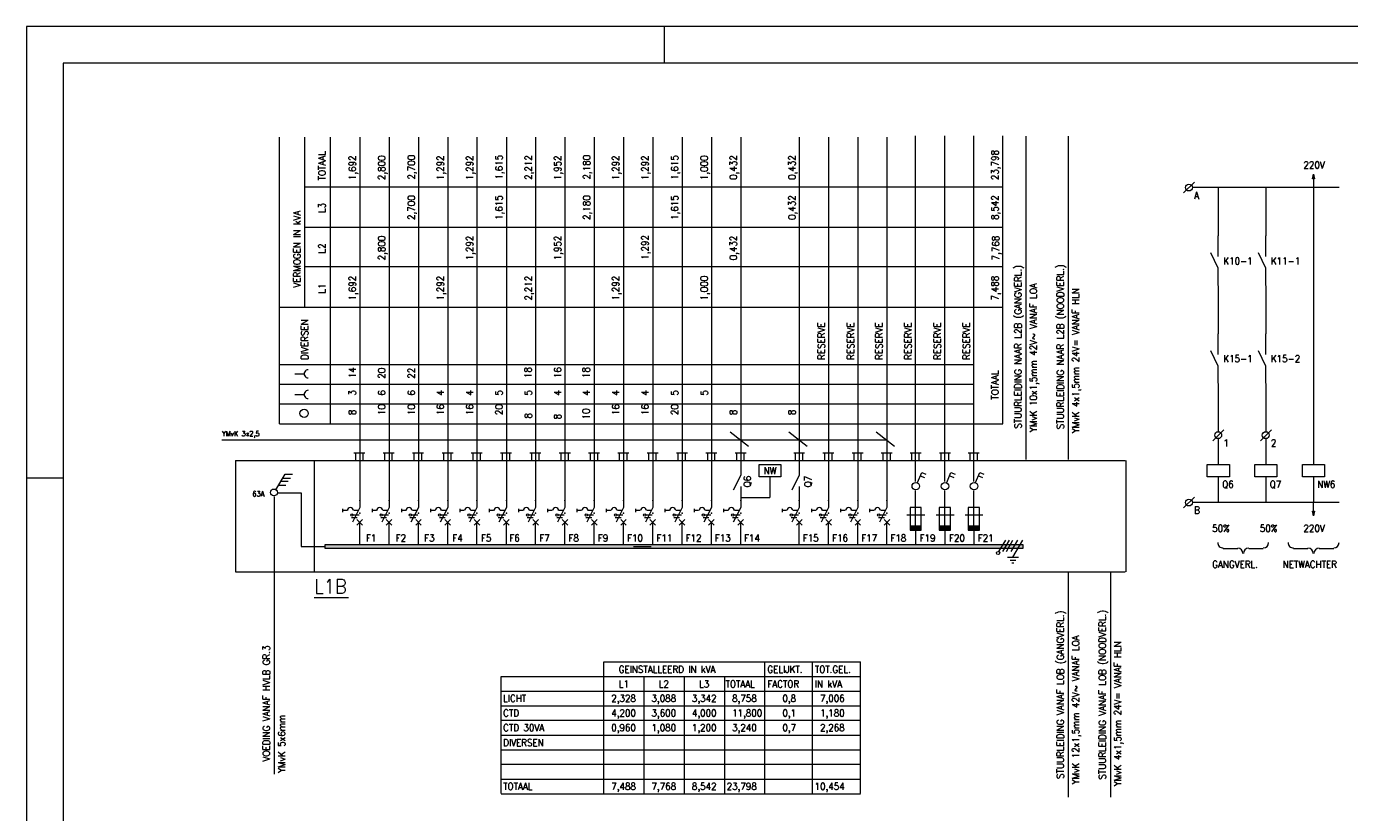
# Model space of a CAD drawing. Header units: metres. Extents: x 0 to 59.4, y 0 to 42.
# Tile 2 of 3: x 0 to 36.1, y 20.6 to 42. Entities that reach past the tile are written whole.
import ezdxf
from ezdxf.enums import TextEntityAlignment as Align

# ---------------------------------------------------------------- set-up
doc = ezdxf.new("R2010")
doc.units = ezdxf.units.M
doc.header["$MEASUREMENT"] = 0
doc.layers.add('Level 1', color=1, linetype='Continuous', lineweight=0)
doc.styles.add('Style-STANDARD', font='STANDARD.shx')

# ---------------------------------------------------------------- blocks, each defined once
blk = doc.blocks.new('A2')
at = {"layer": 'Level 1', "color": 1, "linetype": 'Continuous', "lineweight": 0}
for p, q in [((5.94, 4.2), (0, 4.2)), ((0, 4.2), (0, 0)), ((1.74, 4.1), (1.74, 4.2)), ((0, 2.97), (0.1, 2.97))]:
    blk.add_line(p, q, dxfattribs=at)
at = {"layer": 'Level 1', "color": 140, "linetype": 'Continuous', "lineweight": 0}
blk.add_3dface([(0.1, 0.1), (5.84, 0.1), (5.84, 4.1), (0.1, 4.1)], dxfattribs=at)

msp = doc.modelspace()

# ---------------------------------------------------------------- linework, layer by layer
at = {"layer": 'Level 1', "color": 1, "linetype": 'Continuous', "lineweight": 0}
for p, q in [((6.902, 31.172), (6.902, 38.984)), ((7.594, 34.344), (7.594, 38.984)), ((8.289, 31.172), (8.289, 38.984)), ((9.094, 38.984), (9.094, 28.891)), ((9.894, 38.984), (9.894, 28.891)), ((10.691, 38.984), (10.691, 28.891)), ((11.492, 38.984), (11.492, 28.891)), ((12.289, 38.984), (12.289, 28.891)), ((13.09, 38.984), (13.09, 28.891)), ((13.887, 38.984), (13.887, 28.891)), ((14.687, 38.984), (14.687, 28.891)), ((15.488, 38.984), (15.488, 28.891)), ((16.285, 38.984), (16.285, 28.891)), ((17.082, 38.984), (17.082, 28.891)), ((17.883, 38.984), (17.883, 28.891)), ((18.683, 38.984), (18.683, 28.891)), ((19.484, 38.984), (19.484, 29.773)), ((21.082, 38.984), (21.082, 29.773)), ((21.879, 38.984), (21.879, 28.891)), ((22.68, 38.984), (22.68, 28.891)), ((23.469, 38.984), (23.469, 28.891)), ((24.254, 29.594), (24.254, 39.023)), ((25.051, 29.594), (25.051, 39.023)), ((25.844, 29.594), (25.844, 39.023)), ((26.633, 31.164), (26.633, 39.023)), ((27.265, 39.008), (27.265, 30.195)), ((28.414, 39.008), (28.414, 30.195)), ((35.105, 37.977), (35.105, 37.609)), ((7.598, 37.633), (26.629, 37.633)), ((31.562, 37.461), (31.859, 37.758)), ((35.809, 37.609), (31.808, 37.609)), ((32.508, 37.609), (32.508, 36.297)), ((33.805, 37.609), (33.805, 36.297)), ((35.105, 37.609), (35.105, 30.055)), ((7.598, 36.531), (26.629, 36.531)), ((32.508, 35.734), (32.508, 36.289)), ((33.805, 35.734), (33.805, 36.289)), ((32.508, 35.414), (32.309, 35.828)), ((33.805, 35.414), (33.605, 35.828)), ((7.598, 35.453), (26.629, 35.453)), ((32.508, 34.938), (32.508, 35.414)), ((33.805, 34.938), (33.805, 35.414)), ((32.508, 34.93), (32.508, 33.617)), ((33.805, 34.93), (33.805, 33.617)), ((6.902, 34.352), (26.629, 34.352)), ((32.508, 33.062), (32.508, 33.625)), ((33.805, 33.062), (33.805, 33.625)), ((32.508, 32.742), (32.309, 33.156)), ((33.805, 32.742), (33.605, 33.156)), ((6.902, 32.789), (25.848, 32.789)), ((7.324, 32.531), (7.57, 32.531)), ((32.508, 32.273), (32.508, 32.742)), ((33.805, 32.273), (33.805, 32.742)), ((6.902, 32.25), (25.848, 32.25)), ((32.508, 32.266), (32.508, 30.953)), ((33.805, 32.266), (33.805, 30.953)), ((7.324, 31.969), (7.57, 31.969)), ((6.902, 31.711), (25.848, 31.711)), ((6.902, 31.172), (26.629, 31.172)), ((5.328, 30.734), (23.469, 30.734)), ((19.191, 30.953), (19.691, 30.555)), ((20.793, 30.953), (21.293, 30.555)), ((23.18, 30.953), (23.676, 30.555)), ((32.359, 30.703), (32.66, 31)), ((32.508, 30.758), (32.508, 30.055)), ((33.66, 30.703), (33.961, 31)), ((33.805, 30.758), (33.805, 30.055)), ((9.23, 30.367), (8.93, 30.367)), ((8.98, 30.172), (8.98, 30.367)), ((9.18, 30.172), (9.18, 30.367)), ((10.031, 30.367), (9.73, 30.367)), ((9.777, 30.172), (9.777, 30.367)), ((9.976, 30.172), (9.976, 30.367)), ((10.828, 30.367), (10.527, 30.367)), ((10.578, 30.172), (10.578, 30.367)), ((10.781, 30.172), (10.781, 30.367)), ((11.637, 30.367), (11.336, 30.367)), ((11.387, 30.172), (11.387, 30.367)), ((11.586, 30.172), (11.586, 30.367)), ((12.434, 30.367), (12.133, 30.367)), ((12.187, 30.172), (12.187, 30.367)), ((12.387, 30.172), (12.387, 30.367)), ((13.234, 30.367), (12.934, 30.367)), ((12.984, 30.172), (12.984, 30.367)), ((13.184, 30.172), (13.184, 30.367)), ((14.035, 30.367), (13.73, 30.367)), ((13.785, 30.172), (13.785, 30.367)), ((13.984, 30.172), (13.984, 30.367)), ((14.836, 30.367), (14.531, 30.367)), ((14.582, 30.172), (14.582, 30.367)), ((14.785, 30.172), (14.785, 30.367)), ((15.633, 30.367), (15.332, 30.367)), ((15.383, 30.172), (15.383, 30.367)), ((15.586, 30.172), (15.586, 30.367)), ((16.433, 30.367), (16.133, 30.367)), ((16.18, 30.172), (16.18, 30.367)), ((16.383, 30.172), (16.383, 30.367)), ((17.234, 30.367), (16.93, 30.367)), ((16.98, 30.172), (16.98, 30.367)), ((17.18, 30.172), (17.18, 30.367)), ((18.035, 30.367), (17.73, 30.367)), ((17.777, 30.172), (17.777, 30.367)), ((17.98, 30.172), (17.98, 30.367)), ((18.832, 30.367), (18.531, 30.367)), ((18.582, 30.172), (18.582, 30.367)), ((18.777, 30.172), (18.777, 30.367)), ((19.629, 30.367), (19.332, 30.367)), ((19.379, 30.172), (19.379, 30.367)), ((19.574, 30.172), (19.574, 30.367)), ((21.227, 30.367), (20.93, 30.367)), ((20.977, 30.172), (20.977, 30.367)), ((21.176, 30.172), (21.176, 30.367)), ((22.023, 30.367), (21.723, 30.367)), ((21.781, 30.172), (21.781, 30.367)), ((21.977, 30.172), (21.977, 30.367)), ((22.824, 30.367), (22.523, 30.367)), ((22.574, 30.172), (22.574, 30.367)), ((22.773, 30.172), (22.773, 30.367)), ((23.613, 30.367), (23.312, 30.367)), ((23.367, 30.172), (23.367, 30.367)), ((23.566, 30.172), (23.566, 30.367)), ((24.105, 30.375), (24.406, 30.375)), ((24.152, 30.18), (24.152, 30.375)), ((24.355, 30.18), (24.355, 30.375)), ((24.902, 30.375), (25.203, 30.375)), ((24.953, 30.18), (24.953, 30.375)), ((25.156, 30.18), (25.156, 30.375)), ((25.691, 30.375), (25.992, 30.375)), ((25.742, 30.18), (25.742, 30.375)), ((25.941, 30.18), (25.941, 30.375)), ((5.699, 30.172), (5.699, 27.133)), ((5.699, 30.172), (29.973, 30.172)), ((7.851, 30.172), (7.851, 27.133)), ((19.984, 30.055), (20.582, 30.055)), ((19.984, 29.719), (19.984, 30.055)), ((20.582, 30.055), (20.582, 29.719)), ((29.984, 30.172), (29.984, 27.133)), ((32.207, 30.055), (32.812, 30.055)), ((32.207, 29.719), (32.207, 30.055)), ((32.812, 30.055), (32.812, 29.719)), ((33.508, 30.055), (34.109, 30.055)), ((33.508, 29.719), (33.508, 30.055)), ((34.109, 30.055), (34.109, 29.719)), ((34.805, 30.055), (35.41, 30.055)), ((34.805, 29.719), (34.805, 30.055)), ((35.41, 30.055), (35.41, 29.719)), ((6.805, 29.367), (7.055, 29.797)), ((6.937, 29.602), (7.141, 29.602)), ((7, 29.688), (7.199, 29.688)), ((7.055, 29.797), (7.258, 29.797)), ((19.484, 29.773), (19.281, 29.359)), ((20.582, 29.719), (19.984, 29.719)), ((20.281, 29.719), (20.281, 29.156)), ((21.082, 29.773), (20.879, 29.359)), ((24.301, 29.57), (24.422, 29.844)), ((24.379, 29.75), (24.492, 29.703)), ((24.422, 29.844), (24.531, 29.797)), ((25.102, 29.57), (25.215, 29.844)), ((25.183, 29.75), (25.293, 29.703)), ((25.215, 29.844), (25.332, 29.797)), ((25.89, 29.57), (26.008, 29.844)), ((25.969, 29.75), (26.082, 29.703)), ((26.008, 29.844), (26.117, 29.797)), ((32.812, 29.719), (32.207, 29.719)), ((32.508, 29.719), (32.508, 29.023)), ((34.109, 29.719), (33.508, 29.719)), ((33.805, 29.719), (33.805, 29.023)), ((35.41, 29.719), (34.805, 29.719)), ((35.105, 29.719), (35.105, 29.023)), ((6.855, 29.289), (7.492, 29.289)), ((6.875, 29.492), (7.078, 29.492)), ((7.492, 29.289), (7.492, 27.828)), ((19.484, 29.461), (19.484, 28.891)), ((21.082, 29.461), (21.082, 28.891)), ((24.254, 28.883), (24.254, 29.352)), ((25.051, 28.883), (25.051, 29.352)), ((25.844, 28.883), (25.844, 29.352)), ((6.754, 29.188), (6.754, 21.617)), ((9.094, 28.891), (8.891, 28.484)), ((9.894, 28.891), (9.691, 28.484)), ((10.691, 28.891), (10.488, 28.484)), ((11.492, 28.891), (11.289, 28.484)), ((12.289, 28.891), (12.082, 28.484)), ((13.09, 28.891), (12.887, 28.484)), ((13.887, 28.891), (13.684, 28.484)), ((14.687, 28.891), (14.484, 28.484)), ((15.488, 28.891), (15.285, 28.484)), ((16.285, 28.891), (16.086, 28.484)), ((17.082, 28.891), (16.883, 28.484)), ((17.883, 28.891), (17.683, 28.484)), ((18.683, 28.891), (18.48, 28.484)), ((19.484, 28.891), (19.281, 28.484)), ((19.484, 29.156), (20.281, 29.156)), ((21.082, 28.891), (20.879, 28.484)), ((21.879, 28.891), (21.68, 28.484)), ((22.68, 28.891), (22.48, 28.484)), ((23.469, 28.891), (23.265, 28.484)), ((24.102, 28.883), (24.102, 28.273)), ((24.406, 28.883), (24.102, 28.883)), ((24.254, 28.273), (24.254, 28.883)), ((24.406, 28.273), (24.406, 28.883)), ((24.898, 28.883), (24.898, 28.273)), ((25.203, 28.883), (24.898, 28.883)), ((25.051, 28.273), (25.051, 28.883)), ((25.203, 28.273), (25.203, 28.883)), ((25.691, 28.883), (25.691, 28.273)), ((26, 28.883), (25.691, 28.883)), ((25.844, 28.273), (25.844, 28.883)), ((26, 28.273), (26, 28.883)), ((31.562, 28.875), (31.859, 29.172)), ((35.809, 29.023), (31.808, 29.023)), ((35.105, 28.656), (35.105, 29.023)), ((8.625, 28.852), (8.625, 28.758)), ((8.746, 28.805), (8.625, 28.805)), ((9.023, 28.602), (8.867, 28.602)), ((9.074, 28.68), (8.914, 28.68)), ((9.051, 28.805), (8.93, 28.805)), ((9.168, 28.562), (9.016, 28.406)), ((9.016, 28.562), (9.168, 28.406)), ((9.426, 28.852), (9.426, 28.758)), ((9.547, 28.805), (9.426, 28.805)), ((9.82, 28.602), (9.664, 28.602)), ((9.875, 28.68), (9.715, 28.68)), ((9.851, 28.805), (9.73, 28.805)), ((9.965, 28.562), (9.812, 28.406)), ((9.812, 28.562), (9.965, 28.406)), ((10.226, 28.852), (10.226, 28.758)), ((10.344, 28.805), (10.226, 28.805)), ((10.621, 28.602), (10.461, 28.602)), ((10.672, 28.68), (10.512, 28.68)), ((10.648, 28.805), (10.527, 28.805)), ((10.769, 28.562), (10.617, 28.406)), ((10.617, 28.562), (10.769, 28.406)), ((11.023, 28.852), (11.023, 28.758)), ((11.144, 28.805), (11.023, 28.805)), ((11.422, 28.602), (11.265, 28.602)), ((11.473, 28.68), (11.312, 28.68)), ((11.449, 28.805), (11.328, 28.805)), ((11.566, 28.562), (11.414, 28.406)), ((11.414, 28.562), (11.566, 28.406)), ((11.82, 28.852), (11.82, 28.758)), ((11.941, 28.805), (11.824, 28.805)), ((12.223, 28.602), (12.062, 28.602)), ((12.269, 28.68), (12.109, 28.68)), ((12.246, 28.805), (12.125, 28.805)), ((12.367, 28.562), (12.215, 28.406)), ((12.215, 28.562), (12.367, 28.406)), ((12.617, 28.852), (12.617, 28.758)), ((12.742, 28.805), (12.621, 28.805)), ((13.019, 28.602), (12.863, 28.602)), ((13.07, 28.68), (12.91, 28.68)), ((13.051, 28.805), (12.926, 28.805)), ((13.168, 28.562), (13.012, 28.406)), ((13.012, 28.562), (13.168, 28.406)), ((13.418, 28.852), (13.418, 28.758)), ((13.543, 28.805), (13.422, 28.805)), ((13.824, 28.602), (13.66, 28.602)), ((13.867, 28.68), (13.711, 28.68)), ((13.848, 28.805), (13.723, 28.805)), ((13.969, 28.562), (13.816, 28.406)), ((13.816, 28.562), (13.969, 28.406)), ((14.215, 28.852), (14.215, 28.758)), ((14.344, 28.805), (14.219, 28.805)), ((14.621, 28.602), (14.465, 28.602)), ((14.668, 28.68), (14.512, 28.68)), ((14.648, 28.805), (14.523, 28.805)), ((14.765, 28.562), (14.613, 28.406)), ((14.613, 28.562), (14.765, 28.406)), ((15.015, 28.852), (15.015, 28.758)), ((15.14, 28.805), (15.019, 28.805)), ((15.422, 28.602), (15.262, 28.602)), ((15.465, 28.68), (15.305, 28.68)), ((15.445, 28.805), (15.324, 28.805)), ((15.566, 28.562), (15.41, 28.406)), ((15.41, 28.562), (15.566, 28.406)), ((15.816, 28.852), (15.816, 28.758)), ((15.941, 28.805), (15.82, 28.805)), ((16.219, 28.602), (16.062, 28.602)), ((16.265, 28.68), (16.105, 28.68)), ((16.25, 28.805), (16.125, 28.805)), ((16.359, 28.562), (16.211, 28.406)), ((16.211, 28.562), (16.359, 28.406)), ((16.617, 28.852), (16.617, 28.758)), ((16.742, 28.805), (16.621, 28.805)), ((17.019, 28.602), (16.859, 28.602)), ((17.066, 28.68), (16.906, 28.68)), ((17.047, 28.805), (16.922, 28.805)), ((17.16, 28.562), (17.008, 28.406)), ((17.008, 28.562), (17.16, 28.406)), ((17.414, 28.852), (17.414, 28.758)), ((17.543, 28.805), (17.418, 28.805)), ((17.816, 28.602), (17.66, 28.602)), ((17.867, 28.68), (17.707, 28.68)), ((17.848, 28.805), (17.723, 28.805)), ((17.957, 28.562), (17.805, 28.406)), ((17.805, 28.562), (17.957, 28.406)), ((18.215, 28.852), (18.215, 28.758)), ((18.336, 28.805), (18.215, 28.805)), ((18.613, 28.602), (18.457, 28.602)), ((18.664, 28.68), (18.504, 28.68)), ((18.64, 28.805), (18.519, 28.805)), ((18.758, 28.562), (18.605, 28.406)), ((18.605, 28.562), (18.758, 28.406)), ((19.015, 28.852), (19.015, 28.758)), ((19.137, 28.805), (19.019, 28.805)), ((19.41, 28.602), (19.258, 28.602)), ((19.465, 28.68), (19.305, 28.68)), ((19.441, 28.805), (19.32, 28.805)), ((19.558, 28.562), (19.406, 28.406)), ((19.406, 28.562), (19.558, 28.406)), ((20.613, 28.852), (20.613, 28.758)), ((20.734, 28.805), (20.613, 28.805)), ((21.012, 28.602), (20.855, 28.602)), ((21.062, 28.68), (20.902, 28.68)), ((21.039, 28.805), (20.918, 28.805)), ((21.156, 28.562), (21.004, 28.406)), ((21.004, 28.562), (21.156, 28.406)), ((21.414, 28.852), (21.414, 28.758)), ((21.531, 28.805), (21.414, 28.805)), ((21.812, 28.602), (21.652, 28.602)), ((21.859, 28.68), (21.699, 28.68)), ((21.84, 28.805), (21.715, 28.805)), ((21.957, 28.562), (21.805, 28.406)), ((21.805, 28.562), (21.957, 28.406)), ((22.207, 28.852), (22.207, 28.758)), ((22.336, 28.805), (22.211, 28.805)), ((22.609, 28.602), (22.453, 28.602)), ((22.66, 28.68), (22.5, 28.68)), ((22.64, 28.805), (22.515, 28.805)), ((22.754, 28.562), (22.602, 28.406)), ((22.602, 28.562), (22.754, 28.406)), ((23, 28.852), (23, 28.758)), ((23.121, 28.805), (23, 28.805)), ((23.402, 28.602), (23.242, 28.602)), ((23.449, 28.68), (23.289, 28.68)), ((23.426, 28.805), (23.305, 28.805)), ((23.547, 28.562), (23.394, 28.406)), ((23.394, 28.562), (23.547, 28.406)), ((24.015, 28.688), (24.504, 28.688)), ((24.812, 28.688), (25.305, 28.688)), ((25.602, 28.688), (26.09, 28.688)), ((9.094, 27.891), (9.094, 28.484)), ((9.894, 27.891), (9.894, 28.484)), ((10.691, 27.891), (10.691, 28.484)), ((11.492, 27.891), (11.492, 28.484)), ((12.289, 27.891), (12.289, 28.484)), ((13.09, 27.891), (13.09, 28.484)), ((13.887, 27.891), (13.887, 28.484)), ((14.687, 27.891), (14.687, 28.484)), ((15.488, 27.891), (15.488, 28.484)), ((16.285, 27.891), (16.285, 28.484)), ((17.082, 27.891), (17.082, 28.484)), ((17.883, 27.891), (17.883, 28.484)), ((18.683, 27.891), (18.683, 28.484)), ((19.484, 27.891), (19.484, 28.484)), ((21.082, 27.891), (21.082, 28.484)), ((21.879, 27.891), (21.879, 28.484)), ((22.68, 27.891), (22.68, 28.484)), ((23.469, 27.891), (23.469, 28.484)), ((24.406, 28.375), (24.102, 28.375)), ((24.102, 28.352), (24.406, 28.352)), ((24.406, 28.328), (24.102, 28.328)), ((24.102, 28.305), (24.406, 28.305)), ((24.102, 28.273), (24.406, 28.273)), ((24.25, 28.266), (24.25, 27.875)), ((25.203, 28.375), (24.898, 28.375)), ((24.898, 28.352), (25.203, 28.352)), ((25.203, 28.328), (24.898, 28.328)), ((24.898, 28.305), (25.203, 28.305)), ((24.898, 28.273), (25.203, 28.273)), ((25.047, 28.266), (25.047, 27.875)), ((26, 28.375), (25.691, 28.375)), ((25.691, 28.352), (26, 28.352)), ((26, 28.328), (25.691, 28.328)), ((25.691, 28.305), (26, 28.305)), ((25.691, 28.273), (26, 28.273)), ((25.84, 28.266), (25.84, 27.875)), ((7.492, 27.828), (8.144, 27.828)), ((16.562, 27.828), (17.043, 27.828)), ((26.527, 27.688), (26.711, 28)), ((26.633, 27.688), (26.812, 28)), ((26.734, 27.688), (26.91, 28)), ((26.859, 27.688), (27.039, 28)), ((26.91, 27.531), (27.176, 28)), ((26.758, 27.531), (27.062, 27.531)), ((26.832, 27.453), (26.984, 27.453)), ((32.641, 27.773), (33.039, 27.773)), ((33.34, 27.773), (33.738, 27.773)), ((34.559, 27.773), (34.957, 27.773)), ((35.262, 27.773), (35.66, 27.773)), ((5.699, 27.133), (29.973, 27.133)), ((26.883, 27.383), (26.937, 27.383)), ((28.414, 27.141), (28.414, 20.992)), ((29.566, 27.141), (29.566, 20.992)), ((7.851, 26.438), (8.789, 26.438)), ((15.749, 21.093), (15.749, 24.679)), ((15.749, 24.679), (22.753, 24.679)), ((20.143, 21.093), (20.143, 24.679)), ((21.444, 21.093), (21.444, 24.679)), ((22.753, 21.093), (22.753, 24.679)), ((12.952, 21.093), (12.952, 24.281)), ((12.952, 24.281), (22.753, 24.281)), ((16.85, 21.093), (16.85, 24.281)), ((17.952, 21.093), (17.952, 24.281)), ((19.046, 21.093), (19.046, 24.281)), ((12.952, 23.883), (22.753, 23.883)), ((12.952, 23.484), (22.753, 23.484)), ((12.952, 23.086), (22.753, 23.086)), ((12.952, 22.679), (22.753, 22.679)), ((12.952, 22.281), (22.753, 22.281)), ((12.952, 21.89), (22.753, 21.89)), ((12.952, 21.484), (22.753, 21.484)), ((12.952, 21.086), (22.753, 21.086))]:
    msp.add_line(p, q, dxfattribs=at)
for centre, radius in [((31.711, 37.609), 0.0938), ((7.574, 31.453), 0.113), ((32.508, 30.859), 0.0938), ((33.805, 30.859), 0.0938), ((6.75, 29.297), 0.0938), ((24.258, 29.469), 0.102), ((25.055, 29.469), 0.102), ((25.848, 29.469), 0.102), ((31.711, 29.023), 0.0938), ((8.875, 28.68), 0.0312), ((9.676, 28.68), 0.0312), ((10.473, 28.68), 0.0312), ((11.269, 28.68), 0.0312), ((12.07, 28.68), 0.0312), ((12.871, 28.68), 0.0312), ((13.668, 28.68), 0.0312), ((14.473, 28.68), 0.0312), ((15.269, 28.68), 0.0312), ((16.07, 28.68), 0.0312), ((16.867, 28.68), 0.0312), ((17.668, 28.68), 0.0312), ((18.465, 28.68), 0.0312), ((19.266, 28.68), 0.0312), ((20.867, 28.68), 0.0312), ((21.66, 28.68), 0.0312), ((22.461, 28.68), 0.0312), ((23.25, 28.68), 0.0312), ((26.504, 27.648), 0.043)]:
    msp.add_circle(centre, radius, dxfattribs=at)
for centre, radius, start, end in [((7.687, 32.531), 0.113, 90, 270.0001), ((7.687, 31.969), 0.113, 90, 270.0001), ((8.836, 28.805), 0.082, 0, 180), ((9.637, 28.805), 0.082, 0, 180), ((10.437, 28.805), 0.082, 0, 180), ((11.234, 28.805), 0.082, 0, 180), ((12.035, 28.805), 0.082, 0, 180), ((12.836, 28.805), 0.082, 0, 180), ((13.637, 28.805), 0.082, 0, 180), ((14.433, 28.805), 0.082, 0, 180), ((15.234, 28.805), 0.082, 0, 180), ((16.031, 28.805), 0.082, 0, 180), ((16.832, 28.805), 0.082, 0, 180), ((17.629, 28.805), 0.082, 0, 180), ((18.43, 28.805), 0.082, 0, 180), ((19.226, 28.805), 0.082, 0, 180), ((20.824, 28.805), 0.082, 0, 180), ((21.625, 28.805), 0.082, 0, 180), ((22.426, 28.805), 0.082, 0, 180), ((23.215, 28.805), 0.082, 0, 180), ((32.641, 27.93), 0.145, 180, 270.0001), ((33.738, 27.93), 0.145, 270.0001, 0), ((34.559, 27.93), 0.145, 180, 270.0001), ((35.66, 27.93), 0.145, 270.0001, 0), ((33.039, 27.633), 0.145, 0, 90), ((33.34, 27.633), 0.145, 90, 180), ((34.957, 27.633), 0.145, 0, 90), ((35.262, 27.633), 0.145, 90, 180)]:
    msp.add_arc(centre, radius, start, end, dxfattribs=at)
for p in [(9.094, 29.078), (9.894, 29.078), (10.691, 29.078), (11.492, 29.078), (12.289, 29.078), (13.09, 29.078), (13.887, 29.078), (14.687, 29.078), (15.488, 29.078), (16.285, 29.078), (17.082, 29.078), (17.883, 29.078), (18.683, 29.078), (19.484, 29.078), (21.082, 29.078), (21.879, 29.078), (22.68, 29.078), (23.469, 29.078), (9.094, 28.734), (9.894, 28.734), (10.691, 28.734), (11.492, 28.734), (12.289, 28.734), (13.09, 28.734), (13.887, 28.734), (14.687, 28.734), (15.488, 28.734), (16.285, 28.734), (17.082, 28.734), (17.883, 28.734), (18.683, 28.734), (19.484, 28.734), (21.082, 28.734), (21.879, 28.734), (22.68, 28.734), (23.469, 28.734), (24.254, 28.273), (25.051, 28.273), (25.844, 28.273)]:
    msp.add_point(p, dxfattribs=at)
for points in [[(35.137, 37.844), (35.082, 37.844), (35.105, 37.977)], [(8.152, 27.773), (8.152, 27.883), (27.18, 27.773), (27.18, 27.883)]]:
    msp.add_solid(points, dxfattribs=at)
at = {"layer": 'Level 1', "color": 1, "linetype": 'Continuous', "lineweight": 0, "extrusion": (0, 0, -1)}
msp.add_solid([(-35.082, 28.789), (-35.137, 28.789), (-35.105, 28.656)], dxfattribs=at)
at = {"layer": 'Level 1', "color": 1, "linetype": 'Continuous', "lineweight": 0}
for points in [[(35.137, 37.844), (35.082, 37.844), (35.105, 37.977)], [(35.082, 28.789), (35.137, 28.789), (35.105, 28.656)], [(8.152, 27.773), (8.152, 27.883), (27.18, 27.883), (27.18, 27.773)]]:
    msp.add_3dface(points, dxfattribs=at)

# ---------------------------------------------------------------- block references
at = {"layer": 'Level 1', "color": 140, "linetype": 'Continuous', "lineweight": 0, "xscale": 10, "yscale": 10, "zscale": 10}
msp.add_blockref('A2', (0, 0), dxfattribs=at)

# ---------------------------------------------------------------- texts
at = {"layer": 'Level 1', "color": 1, "linetype": 'Continuous', "lineweight": 0, "style": 'Style-STANDARD'}
for s, height, p in [('TOTAAL', 0.1914, (8.16, 37.805)), ('1,692', 0.1914, (8.988, 37.812)), ('2,800', 0.1914, (9.789, 37.812)), ('2,700', 0.1914, (10.59, 37.828)), ('1,292', 0.1914, (11.387, 37.812)), ('1,292', 0.1914, (12.187, 37.812)), ('1,615', 0.1914, (12.984, 37.828)), ('2,212', 0.1914, (13.785, 37.82)), ('1,952', 0.1914, (14.582, 37.812)), ('2,180', 0.1914, (15.375, 37.828)), ('1,292', 0.1914, (16.172, 37.812)), ('1,292', 0.1914, (16.965, 37.812)), ('1,615', 0.1914, (17.777, 37.82)), ('1,000', 0.1914, (18.582, 37.812)), ('0,432', 0.1914, (19.379, 37.82)), ('0,432', 0.1914, (20.977, 37.82)), ('23,798', 0.1914, (26.512, 37.812)), ('L3', 0.1914, (8.16, 36.914)), ('2,700', 0.1914, (10.59, 36.727)), ('1,615', 0.1914, (12.984, 36.727)), ('2,180', 0.1914, (15.375, 36.727)), ('1,615', 0.1914, (17.777, 36.727)), ('0,432', 0.1914, (20.977, 36.727)), ('8,542', 0.1914, (26.512, 36.727)), ('VERMOGEN IN kVA', 0.1914, (7.473, 34.883)), ('2,800', 0.1914, (9.789, 35.625)), ('1,292', 0.1914, (12.187, 35.625)), ('1,952', 0.1914, (14.582, 35.625)), ('1,292', 0.1914, (16.965, 35.641)), ('0,432', 0.1914, (19.379, 35.625)), ('7,768', 0.1914, (26.535, 35.625)), ('L2', 0.1914, (8.16, 35.812)), ('1,692', 0.1914, (8.988, 34.531)), ('1,292', 0.1914, (11.387, 34.531)), ('2,212', 0.1914, (13.785, 34.531)), ('1,292', 0.1914, (16.172, 34.531)), ('1,000', 0.1914, (18.582, 34.531)), ('7,488', 0.1914, (26.519, 34.531)), ('L1', 0.1914, (8.16, 34.719)), ('DIVERSEN', 0.1914, (7.687, 32.914)), ('RESERVE', 0.1914, (21.781, 32.914)), ('RESERVE', 0.1914, (22.578, 32.914)), ('RESERVE', 0.1914, (23.355, 32.914)), ('RESERVE', 0.1914, (24.144, 32.914)), ('RESERVE', 0.1914, (24.945, 32.914)), ('RESERVE', 0.1914, (25.734, 32.914)), ('14', 0.1914, (8.988, 32.414)), ('20', 0.1914, (9.789, 32.398)), ('22', 0.1914, (10.59, 32.398)), ('18', 0.1914, (13.777, 32.414)), ('16', 0.1914, (14.582, 32.414)), ('18', 0.1914, (15.363, 32.414)), ('TOTAAL', 0.1914, (26.519, 31.828)), ('3', 0.191, (8.988, 31.938)), ('6', 0.191, (9.789, 31.938)), ('6', 0.191, (10.59, 31.938)), ('4', 0.191, (11.387, 31.938)), ('4', 0.191, (12.187, 31.938)), ('5', 0.191, (12.988, 31.938)), ('5', 0.191, (13.785, 31.938)), ('4', 0.191, (14.582, 31.938)), ('4', 0.191, (15.363, 31.938)), ('4', 0.191, (16.172, 31.938)), ('4', 0.191, (16.969, 31.938)), ('5', 0.191, (17.777, 31.938)), ('5', 0.191, (18.582, 31.938)), ('8', 0.191, (8.988, 31.406)), ('10', 0.1914, (9.789, 31.406)), ('10', 0.1914, (10.59, 31.406)), ('16', 0.1914, (11.387, 31.406)), ('16', 0.1914, (12.187, 31.406)), ('20', 0.1914, (12.988, 31.406)), ('8', 0.191, (13.785, 31.312)), ('8', 0.191, (14.582, 31.289)), ('10', 0.1914, (15.363, 31.289)), ('16', 0.1914, (16.172, 31.406)), ('16', 0.1914, (16.969, 31.406)), ('20', 0.1914, (17.777, 31.406)), ('8', 0.191, (19.379, 31.406)), ('8', 0.191, (20.977, 31.406)), ('Q6', 0.1914, (19.758, 29.438)), ('Q7', 0.1914, (21.414, 29.438))]:
    msp.add_text(s, height=height, rotation=90, dxfattribs=at).set_placement(p)
for s, height, p in [('220V', 0.1914, (34.832, 38.125)), ('A', 0.191, (31.852, 37.297)), ('K10-1', 0.1914, (32.648, 35.508)), ('K11-1', 0.1914, (33.945, 35.508)), ('K15-1', 0.1914, (32.648, 32.852)), ('K15-2', 0.1914, (33.945, 32.852)), ('YMvK 3x2,5', 0.1445, (5.332, 30.828)), ('1', 0.191, (32.648, 30.547)), ('2', 0.191, (33.945, 30.547)), ('Q6', 0.1914, (32.617, 29.422)), ('Q7', 0.1914, (33.914, 29.422)), ('NW6', 0.1914, (35.211, 29.422)), ('63A', 0.1445, (6.164, 29.188)), ('B', 0.191, (31.852, 28.719)), ('F1', 0.1914, (9.262, 27.961)), ('F2', 0.1914, (10.07, 27.961)), ('F3', 0.1914, (10.848, 27.961)), ('F4', 0.1914, (11.617, 27.961)), ('F5', 0.1914, (12.398, 27.961)), ('F6', 0.1914, (13.172, 27.961)), ('F7', 0.1914, (13.992, 27.961)), ('F8', 0.1914, (14.785, 27.961)), ('F9', 0.1914, (15.586, 27.961)), ('F10', 0.1914, (16.383, 27.961)), ('F11', 0.1914, (17.183, 27.961)), ('F12', 0.1914, (17.98, 27.961)), ('F13', 0.1914, (18.777, 27.961)), ('F14', 0.1914, (19.574, 27.961)), ('F15', 0.1914, (21.176, 27.961)), ('F16', 0.1914, (21.977, 27.961)), ('F17', 0.1914, (22.773, 27.961)), ('F18', 0.1914, (23.566, 27.961)), ('F19', 0.1914, (24.363, 27.961)), ('F20', 0.1914, (25.164, 27.961)), ('F21', 0.1914, (25.949, 27.961)), ('50%', 0.1914, (32.344, 28.227)), ('50%', 0.1914, (33.644, 28.227)), ('220V', 0.1914, (34.832, 28.227)), ('GANGVERL.', 0.1914, (32.344, 27.242)), ('NETWACHTER', 0.1914, (34.266, 27.242)), ('L1B', 0.3906, (7.851, 26.539)), ('GEINSTALLEERD IN kVA', 0.1914, (16.155, 24.383)), ('GELIJKT.', 0.1914, (20.21, 24.383)), ('TOT.GEL.', 0.1914, (21.506, 24.383)), ('IN kVA', 0.1914, (21.506, 23.984)), ('L1', 0.1914, (16.155, 23.984)), ('L2', 0.1914, (17.249, 23.984)), ('L3', 0.1914, (18.35, 23.984)), ('TOTAAL', 0.1914, (19.069, 23.984)), ('FACTOR', 0.1914, (20.21, 23.984)), ('LICHT', 0.1914, (13.003, 23.586)), ('2,328', 0.1914, (15.952, 23.586)), ('3,088', 0.1914, (17.049, 23.586)), ('3,342', 0.1914, (18.151, 23.586)), ('8,758', 0.1914, (19.249, 23.586)), ('0,8', 0.1914, (20.62, 23.586)), ('7,006', 0.1914, (21.647, 23.586)), ('CTD', 0.1914, (13.003, 23.187)), ('4,200', 0.1914, (15.952, 23.187)), ('3,600', 0.1914, (17.049, 23.187)), ('4,000', 0.1914, (18.151, 23.187)), ('11,800', 0.1914, (19.249, 23.187)), ('0,1', 0.1914, (20.62, 23.187)), ('1,180', 0.1914, (21.647, 23.187)), ('CTD 30VA', 0.1914, (13.003, 22.789)), ('0,960', 0.1914, (15.952, 22.789)), ('1,080', 0.1914, (17.049, 22.789)), ('1,200', 0.1914, (18.151, 22.789)), ('3,240', 0.1914, (19.249, 22.789)), ('0,7', 0.1914, (20.62, 22.789)), ('2,268', 0.1914, (21.647, 22.789)), ('DIVERSEN', 0.1914, (13.003, 22.383)), ('TOTAAL', 0.1914, (13.003, 21.187)), ('7,488', 0.1914, (15.952, 21.187)), ('7,768', 0.1914, (17.049, 21.187)), ('8,542', 0.1914, (18.151, 21.187)), ('23,798', 0.1914, (19.1, 21.187)), ('10,454', 0.1914, (21.499, 21.187))]:
    msp.add_text(s, height=height, dxfattribs=at).set_placement(p)
for s, p in [('STUURLEIDING NAAR L2B (GANGVERL.)', (27.144, 33.269)), ('STUURLEIDING NAAR L2B (NOODVERL.)', (28.293, 33.269)), ('YMvK 10x1,5mm 42V~ VANAF LOA', (27.562, 32.974)), ('YMvK 4x1,5mm 24V= VANAF HLN', (28.715, 32.894)), ('STUURLEIDING VANAF LOB (GANGVERL.)', (28.293, 23.785)), ('STUURLEIDING VANAF LOB (NOODVERL.)', (29.441, 23.785)), ('YMvK 12x1,5mm 42V~ VANAF LOA', (28.715, 23.372)), ('VOEDING VANAF HVLB GR.3', (6.637, 23.545)), ('YMvK 4x1,5mm 24V= VANAF HLN', (29.863, 23.269)), ('YMvK 5x6mm', (7.055, 22.448))]:
    msp.add_text(s, height=0.1914, rotation=90, dxfattribs=at).set_placement(p, align=Align.CENTER)
msp.add_text('NW', height=0.1914, dxfattribs=at).set_placement((20.282, 29.797), align=Align.CENTER)

doc.saveas('drawing.dxf')
